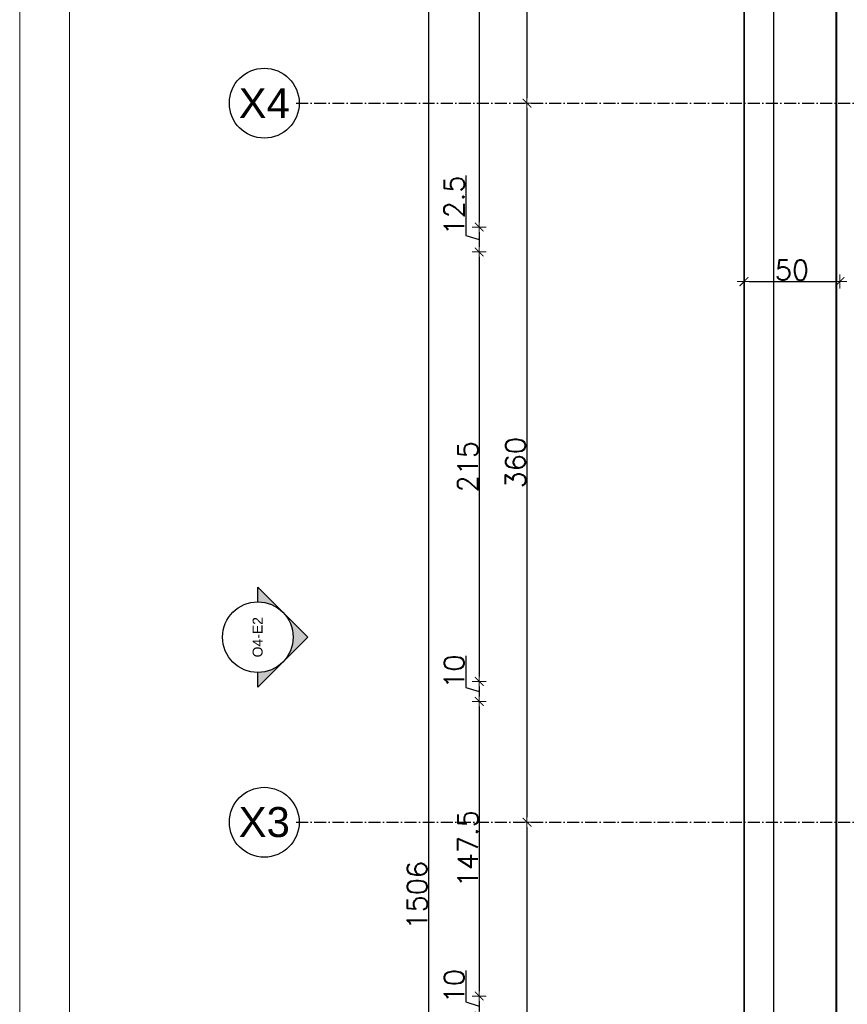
# Model space of a CAD drawing. Header units: metres. Extents: x 5541655 to 5610276, y 5589641 to 5627879.
# Tile 16 of 69: x 5603065 to 5603894, y 5625309 to 5626295. Entities that reach past the tile are written whole.
import ezdxf

# ---------------------------------------------------------------- set-up
doc = ezdxf.new("R2010")
doc.units = ezdxf.units.M
doc.header["$MEASUREMENT"] = 0
doc.linetypes.add('ACAD_ISO10W100', pattern=[18, 12, -3, 0, -3])
doc.layers.get('Defpoints').update_dxf_attribs({"linetype": 'CONTINUOUS'})
for name, color, linetype in [('2D- Siatka Modularna', 7, 'ACAD_ISO10W100'), ('Budowlane - Chodnik', 7, 'CONTINUOUS'), ('wypelnienia wielobokow', 7, 'CONTINUOUS'), ('Znaczniki - Elewacje', 4, 'CONTINUOUS'), ('Ściany', 51, 'CONTINUOUS')]:
    doc.layers.add(name, color=color, linetype=linetype)
for name, color, linetype, lineweight in [('a___cienka___0.15', 10, 'CONTINUOUS', 15), ('MDCP', 7, 'CONTINUOUS', 18), ('WYMIARY WEW', 251, 'CONTINUOUS', 13)]:
    doc.layers.add(name, color=color, linetype=linetype, lineweight=lineweight)
doc.layers.add('a___wymiary', color=7, linetype='CONTINUOUS', lineweight=18, true_color=0x000000)
doc.styles.add('GENERATED_STYLE_2', font='arial.ttf')
doc.styles.get("Standard").update_dxf_attribs({"font": 'simplex.shx'})
doc.dimstyles.new('1_50', dxfattribs={"dimtxt": 20, "dimasz": 5, "dimexe": 1.25, "dimexo": 0.625, "dimgap": 1.5, "dimtad": 1, "dimdec": 3, "dimlfac": 0.5, "dimrnd": 0.1, "dimdsep": 46, "dimtxsty": 'Standard', "dimblk": 'znacznik', "dimcen": 1.5, "dimse1": 1, "dimse2": 1, "dimclrd": 256, "dimclrt": 256, "dimazin": 0, "dimtfac": 1, "dimtdec": 3, "dimtmove": 0, "dimatfit": 3, "dimldrblk": 'znacznik', "dimfxl": 1, "dimarcsym": 0})

# ---------------------------------------------------------------- blocks, each defined once
blk = doc.blocks.new('znacznik')
at = {"layer": 'a___wymiary'}
for p, q in [((1.39, 0), (-1.39, 0)), ((0, 1.39), (0, -1.39))]:
    blk.add_line(p, q, dxfattribs=at)
at = {"layer": 'a___wymiary', "const_width": 0.2}
blk.add_lwpolyline([(0.88, 0.88), (-0.88, -0.88)], dxfattribs=at)
blk = doc.blocks.new('*D890')
at = {"layer": 'a___wymiary', "lineweight": -2}
blk.add_line((5603573.25, 5626953.98), (5603573.25, 5626215.98), dxfattribs=at)
at = {"layer": 'Defpoints', "color": 0}
for p in [(5603591.6, 5626958.98), (5603573.25, 5626210.98), (5603614.67, 5626210.98)]:
    blk.add_point(p, dxfattribs=at)
at = {"layer": 'a___wymiary', "lineweight": -2, "xscale": 5, "yscale": 5, "zscale": 5}
for p, rotation in [((5603573.25, 5626958.98), 90), ((5603573.25, 5626210.98), 270)]:
    blk.add_blockref('znacznik', p, dxfattribs=dict(at, rotation=rotation))
at = {"layer": 'a___wymiary', "insert": (5603561.75, 5626584.98), "char_height": 20, "attachment_point": 5, "rotation": 90}
blk.add_mtext('374', dxfattribs=at)
blk = doc.blocks.new('*D891')
at = {"layer": 'a___wymiary', "lineweight": -2}
blk.add_line((5603573.25, 5626205.98), (5603573.25, 5625495.98), dxfattribs=at)
at = {"layer": 'Defpoints', "color": 0}
for p in [(5603614.67, 5626210.98), (5603573.25, 5625490.98), (5603613.73, 5625490.98)]:
    blk.add_point(p, dxfattribs=at)
at = {"layer": 'a___wymiary', "lineweight": -2, "xscale": 5, "yscale": 5, "zscale": 5}
for p, rotation in [((5603573.25, 5626210.98), 90), ((5603573.25, 5625490.98), 270)]:
    blk.add_blockref('znacznik', p, dxfattribs=dict(at, rotation=rotation))
at = {"layer": 'a___wymiary', "insert": (5603561.75, 5625850.98), "char_height": 20, "attachment_point": 5, "rotation": 90}
blk.add_mtext('360', dxfattribs=at)
blk = doc.blocks.new('*D892')
at = {"layer": 'a___wymiary', "lineweight": -2}
blk.add_line((5603573.25, 5625485.98), (5603573.25, 5624775.98), dxfattribs=at)
at = {"layer": 'Defpoints', "color": 0}
for p in [(5603613.73, 5625490.98), (5603573.25, 5624770.98), (5603718.56, 5624770.98)]:
    blk.add_point(p, dxfattribs=at)
at = {"layer": 'a___wymiary', "lineweight": -2, "xscale": 5, "yscale": 5, "zscale": 5}
for p, rotation in [((5603573.25, 5625490.98), 90), ((5603573.25, 5624770.98), 270)]:
    blk.add_blockref('znacznik', p, dxfattribs=dict(at, rotation=rotation))
at = {"layer": 'a___wymiary', "insert": (5603561.75, 5625130.98), "char_height": 20, "attachment_point": 5, "rotation": 90}
blk.add_mtext('360', dxfattribs=at)
blk = doc.blocks.new('*D898')
at = {"layer": 'Defpoints', "color": 0}
for p in [(5603963.06, 5626666.98), (5603525.35, 5626086.98), (5603963.06, 5626086.98)]:
    blk.add_point(p, dxfattribs=at)
at = {"layer": 'MDCP', "lineweight": -2}
blk.add_line((5603525.35, 5626661.98), (5603525.35, 5626091.98), dxfattribs=at)
at = {"layer": 'MDCP', "lineweight": -2, "xscale": 5, "yscale": 5, "zscale": 5}
for p, rotation in [((5603525.35, 5626666.98), 90), ((5603525.35, 5626086.98), 270)]:
    blk.add_blockref('znacznik', p, dxfattribs=dict(at, rotation=rotation))
at = {"layer": 'MDCP', "insert": (5603513.85, 5626376.98), "char_height": 20, "attachment_point": 5, "rotation": 90}
blk.add_mtext('290', dxfattribs=at)
blk = doc.blocks.new('*D899')
at = {"layer": 'Defpoints', "color": 0}
for p in [(5603963.06, 5626086.98), (5603525.35, 5626061.98), (5603963.06, 5626061.98)]:
    blk.add_point(p, dxfattribs=at)
at = {"layer": 'MDCP', "lineweight": -2}
for p, q in [((5603511.85, 5626138.67), (5603511.85, 5626078.53)), ((5603525.35, 5626081.98), (5603525.35, 5626066.98)), ((5603511.85, 5626078.53), (5603525.35, 5626074.48))]:
    blk.add_line(p, q, dxfattribs=at)
at = {"layer": 'MDCP', "lineweight": -2, "xscale": 5, "yscale": 5, "zscale": 5}
for p, rotation in [((5603525.35, 5626086.98), 90), ((5603525.35, 5626061.98), 270)]:
    blk.add_blockref('znacznik', p, dxfattribs=dict(at, rotation=rotation))
at = {"layer": 'MDCP', "insert": (5603500.35, 5626108.6), "char_height": 20, "attachment_point": 5, "rotation": 90}
blk.add_mtext('12.5', dxfattribs=at)
blk = doc.blocks.new('*D900')
at = {"layer": 'Defpoints', "color": 0}
for p in [(5603963.06, 5626061.98), (5603525.35, 5625631.98), (5603963.06, 5625631.98)]:
    blk.add_point(p, dxfattribs=at)
at = {"layer": 'MDCP', "lineweight": -2}
blk.add_line((5603525.35, 5626056.98), (5603525.35, 5625636.98), dxfattribs=at)
at = {"layer": 'MDCP', "lineweight": -2, "xscale": 5, "yscale": 5, "zscale": 5}
for p, rotation in [((5603525.35, 5626061.98), 90), ((5603525.35, 5625631.98), 270)]:
    blk.add_blockref('znacznik', p, dxfattribs=dict(at, rotation=rotation))
at = {"layer": 'MDCP', "insert": (5603513.85, 5625846.98), "char_height": 20, "attachment_point": 5, "rotation": 90}
blk.add_mtext('215', dxfattribs=at)
blk = doc.blocks.new('*D901')
at = {"layer": 'Defpoints', "color": 0}
for p in [(5603963.06, 5625631.98), (5603525.35, 5625611.98), (5603963.06, 5625611.98)]:
    blk.add_point(p, dxfattribs=at)
at = {"layer": 'MDCP', "lineweight": -2}
for p, q in [((5603511.85, 5625657.6), (5603511.85, 5625626.03)), ((5603525.35, 5625626.98), (5603525.35, 5625616.98)), ((5603511.85, 5625626.03), (5603525.35, 5625621.98))]:
    blk.add_line(p, q, dxfattribs=at)
at = {"layer": 'MDCP', "lineweight": -2, "xscale": 5, "yscale": 5, "zscale": 5}
for p, rotation in [((5603525.35, 5625631.98), 90), ((5603525.35, 5625611.98), 270)]:
    blk.add_blockref('znacznik', p, dxfattribs=dict(at, rotation=rotation))
at = {"layer": 'MDCP', "insert": (5603500.35, 5625641.82), "char_height": 20, "attachment_point": 5, "rotation": 90}
blk.add_mtext('10', dxfattribs=at)
blk = doc.blocks.new('*D902')
at = {"layer": 'Defpoints', "color": 0}
for p in [(5603963.06, 5625611.98), (5603525.35, 5625316.98), (5603963.06, 5625316.98)]:
    blk.add_point(p, dxfattribs=at)
at = {"layer": 'MDCP', "lineweight": -2}
blk.add_line((5603525.35, 5625606.98), (5603525.35, 5625321.98), dxfattribs=at)
at = {"layer": 'MDCP', "lineweight": -2, "xscale": 5, "yscale": 5, "zscale": 5}
for p, rotation in [((5603525.35, 5625611.98), 90), ((5603525.35, 5625316.98), 270)]:
    blk.add_blockref('znacznik', p, dxfattribs=dict(at, rotation=rotation))
at = {"layer": 'MDCP', "insert": (5603513.85, 5625464.48), "char_height": 20, "attachment_point": 5, "rotation": 90}
blk.add_mtext('147.5', dxfattribs=at)
blk = doc.blocks.new('*D903')
at = {"layer": 'Defpoints', "color": 0}
for p in [(5603963.06, 5625316.98), (5603525.35, 5625296.98), (5603963.06, 5625296.98)]:
    blk.add_point(p, dxfattribs=at)
at = {"layer": 'MDCP', "lineweight": -2}
for p, q in [((5603511.85, 5625342.6), (5603511.85, 5625311.03)), ((5603511.85, 5625311.03), (5603525.35, 5625306.98)), ((5603525.35, 5625311.98), (5603525.35, 5625301.98))]:
    blk.add_line(p, q, dxfattribs=at)
at = {"layer": 'MDCP', "lineweight": -2, "xscale": 5, "yscale": 5, "zscale": 5}
for p, rotation in [((5603525.35, 5625316.98), 90), ((5603525.35, 5625296.98), 270)]:
    blk.add_blockref('znacznik', p, dxfattribs=dict(at, rotation=rotation))
at = {"layer": 'MDCP', "insert": (5603500.35, 5625326.82), "char_height": 20, "attachment_point": 5, "rotation": 90}
blk.add_mtext('10', dxfattribs=at)
blk = doc.blocks.new('*D906')
at = {"layer": 'Defpoints', "color": 0}
for p in [(5603890.69, 5626996.98), (5603474.69, 5623984.98), (5603890.69, 5623984.98)]:
    blk.add_point(p, dxfattribs=at)
at = {"layer": 'MDCP', "lineweight": -2}
blk.add_line((5603474.69, 5626991.98), (5603474.69, 5623989.98), dxfattribs=at)
at = {"layer": 'MDCP', "lineweight": -2, "xscale": 5, "yscale": 5, "zscale": 5}
for p, rotation in [((5603474.69, 5626996.98), 90), ((5603474.69, 5623984.98), 270)]:
    blk.add_blockref('znacznik', p, dxfattribs=dict(at, rotation=rotation))
at = {"layer": 'MDCP', "insert": (5603463.19, 5625417.9), "char_height": 20, "attachment_point": 5, "rotation": 90}
blk.add_mtext('1506', dxfattribs=at)
blk = doc.blocks.new('*D1006')
at = {"layer": 'Defpoints', "color": 0}
for p in [(5603886.69, 5626032.33), (5603790.69, 5626030.21), (5603886.69, 5626030.21)]:
    blk.add_point(p, dxfattribs=at)
at = {"layer": 'WYMIARY WEW', "lineweight": -2}
blk.add_line((5603795.69, 5626032.33), (5603881.69, 5626032.33), dxfattribs=at)
at = {"layer": 'WYMIARY WEW', "lineweight": -2, "xscale": 5, "yscale": 5, "zscale": 5, "rotation": 180}
blk.add_blockref('znacznik', (5603790.69, 5626032.33), dxfattribs=at)
at = {"layer": 'WYMIARY WEW', "lineweight": -2, "xscale": 5, "yscale": 5, "zscale": 5}
blk.add_blockref('znacznik', (5603886.69, 5626032.33), dxfattribs=at)
at = {"layer": 'WYMIARY WEW', "insert": (5603838.69, 5626043.83), "char_height": 20, "attachment_point": 5}
blk.add_mtext('50', dxfattribs=at)

msp = doc.modelspace()

# ---------------------------------------------------------------- hatches: boundary and pattern name
at = {"layer": 'wypelnienia wielobokow', "linetype": 'Continuous'}
msp.add_hatch(color=256, dxfattribs=at).paths.add_polyline_path([(5603303.5989, 5625640.9722, 1), (5603303.5989, 5625711.6829), (5603303.5989, 5625726.3275), (5603353.5989, 5625676.3275), (5603303.5989, 5625626.3275)], flags=0)

# ---------------------------------------------------------------- linework, layer by layer
at = {"layer": '2D- Siatka Modularna', "lineweight": 25}
for p, q in [((5603342.0597, 5626210.9756), (5606465.0678, 5626210.9756)), ((5603342.0597, 5626210.9756), (5606465.0678, 5626210.9756)), ((5603342.0597, 5625490.9756), (5606162.0597, 5625490.9756)), ((5603342.0597, 5625490.9756), (5606465.0678, 5625490.9756))]:
    msp.add_line(p, q, dxfattribs=at)
at = {"layer": '2D- Siatka Modularna', "linetype": 'ByBlock', "lineweight": 25}
for centre in [(5603310.0596, 5626210.9756), (5603310.0596, 5625490.9756)]:
    msp.add_ellipse(centre, major_axis=(24.7487, 24.7487), ratio=1, start_param=5.49778714, end_param=11.78097245, dxfattribs=at)
at = {"layer": 'a___cienka___0.15'}
msp.add_lwpolyline([(5603968.0597, 5626995.9756), (5603883.6897, 5626995.9756), (5603883.6897, 5623985.9756), (5603963.0597, 5623985.9756)], dxfattribs=at)
at = {"layer": 'Budowlane - Chodnik'}
for p, q in [((5603790.6897, 5626992.9756), (5603790.6897, 5623942.9756)), ((5603790.6897, 5623396.9756), (5603790.6897, 5626992.9756)), ((5603820.6897, 5623396.9756), (5603820.6897, 5626992.9756))]:
    msp.add_line(p, q, dxfattribs=at)
at = {"layer": 'WYMIARY WEW'}
for points in [[(5603065.0196, 5627878.8305), (5607265.0196, 5627878.8305), (5607265.0196, 5621938.8305), (5603065.0196, 5621938.8305)], [(5603115.0196, 5627828.8305), (5607215.0196, 5627828.8305), (5607215.0196, 5621988.8305), (5603115.0196, 5621988.8305)]]:
    msp.add_lwpolyline(points, close=True, dxfattribs=at)
at = {"layer": 'Znaczniki - Elewacje'}
for p, q in [((5603303.5989, 5625711.6829), (5603303.5989, 5625726.3275)), ((5603303.5989, 5625726.3275), (5603353.5989, 5625676.3275)), ((5603353.5989, 5625676.3275), (5603303.5989, 5625626.3275)), ((5603303.5989, 5625626.3275), (5603303.5989, 5625640.9722))]:
    msp.add_line(p, q, dxfattribs=at)
msp.add_circle((5603303.5989, 5625676.3275), 35.3553, dxfattribs=at)
msp.add_point((5603303.5989, 5625711.6829), dxfattribs=at)
at = {"layer": 'Ściany', "color": 0, "const_width": 1}
msp.add_lwpolyline([(5605013.0597, 5626996.9756), (5604248.0597, 5626996.9756), (5604248.0597, 5626972.9756), (5604243.0597, 5626972.9756), (5604243.0597, 5626947.9756), (5604439.0597, 5626947.9756), (5604439.0597, 5626690.9756), (5603963.0597, 5626690.9756), (5603963.0597, 5626947.9756), (5603973.0597, 5626947.9756), (5603973.0597, 5626972.9756), (5603968.0597, 5626972.9756), (5603968.0597, 5626996.9756), (5603882.6897, 5626996.9756), (5603882.6897, 5623984.9756)], dxfattribs=at)

# ---------------------------------------------------------------- texts
at = {"layer": '2D- Siatka Modularna', "linetype": 'ByBlock', "lineweight": 25, "char_height": 30, "attachment_point": 5, "style": 'GENERATED_STYLE_2'}
for s, insert in [('X4', (5603310.0596, 5626210.9756)), ('X3', (5603310.0596, 5625490.9756))]:
    msp.add_mtext(s, dxfattribs=dict(at, insert=insert))
at = {"layer": 'Znaczniki - Elewacje', "insert": (5603308.5253, 5625656.0546), "char_height": 10, "attachment_point": 7, "rotation": 90, "style": 'GENERATED_STYLE_2'}
msp.add_mtext('{O4-E2}', dxfattribs=at)

# ---------------------------------------------------------------- dimensions: what is measured, and where the dimension line sits
at = {"layer": 'a___wymiary'}
for base, p1, p2, picture, middle in [((5603573.2514, 5626210.9756), (5603591.6016, 5626958.9756), (5603614.6678, 5626210.9756), '*D890', (5603561.7514, 5626584.9756)), ((5603573.2514, 5625490.9756), (5603614.6678, 5626210.9756), (5603613.7322, 5625490.9756), '*D891', (5603561.7514, 5625850.9756)), ((5603573.2514, 5624770.9756), (5603613.7322, 5625490.9756), (5603718.5628, 5624770.9756), '*D892', (5603561.7514, 5625130.9756))]:
    dim = msp.add_linear_dim(base=base, p1=p1, p2=p2, angle=90, dimstyle='1_50', override={"dimtmove": 1}, dxfattribs=at)
    dim.commit()
    dim.dimension.update_dxf_attribs({"geometry": picture, "text_midpoint": middle})
at = {"layer": 'MDCP'}
dim = msp.add_linear_dim(base=(5603474.6895, 5623984.9756), p1=(5603890.6897, 5626996.9756), p2=(5603890.6897, 5623984.9756), angle=90, dimstyle='1_50', dxfattribs=at)
dim.commit()
dim.dimension.update_dxf_attribs({"geometry": '*D906', "text_midpoint": (5603474.6895, 5625417.9003), "dimtype": 160})
for base, p1, p2, picture, middle in [((5603525.3505, 5626086.9797), (5603963.0597, 5626666.9756), (5603963.0597, 5626086.9797), '*D898', (5603513.8505, 5626376.9777)), ((5603525.3505, 5626061.9797), (5603963.0597, 5626086.9797), (5603963.0597, 5626061.9797), '*D899', (5603500.3505, 5626080.0297)), ((5603525.3505, 5625631.981), (5603963.0597, 5626061.9797), (5603963.0597, 5625631.981), '*D900', (5603513.8505, 5625846.9804)), ((5603525.3505, 5625611.981), (5603963.0597, 5625631.981), (5603963.0597, 5625611.981), '*D901', (5603500.3505, 5625627.531)), ((5603525.3505, 5625316.9811), (5603963.0597, 5625611.981), (5603963.0597, 5625316.9811), '*D902', (5603513.8505, 5625464.4811)), ((5603525.3505, 5625296.9811), (5603963.0597, 5625316.9811), (5603963.0597, 5625296.9811), '*D903', (5603500.3505, 5625312.5311))]:
    dim = msp.add_linear_dim(base=base, p1=p1, p2=p2, angle=90, dimstyle='1_50', override={"dimtmove": 1}, dxfattribs=at)
    dim.commit()
    dim.dimension.update_dxf_attribs({"geometry": picture, "text_midpoint": middle})
at = {"layer": 'WYMIARY WEW'}
dim = msp.add_linear_dim(base=(5603886.6897, 5626032.3311), p1=(5603790.6897, 5626030.2089), p2=(5603886.6897, 5626030.2089), text='50', dimstyle='1_50', override={"dimtxsty": 'Standard'}, dxfattribs=at)
dim.commit()
dim.dimension.update_dxf_attribs({"geometry": '*D1006', "text_midpoint": (5603838.6897, 5626043.8311)})

doc.saveas('drawing.dxf')
